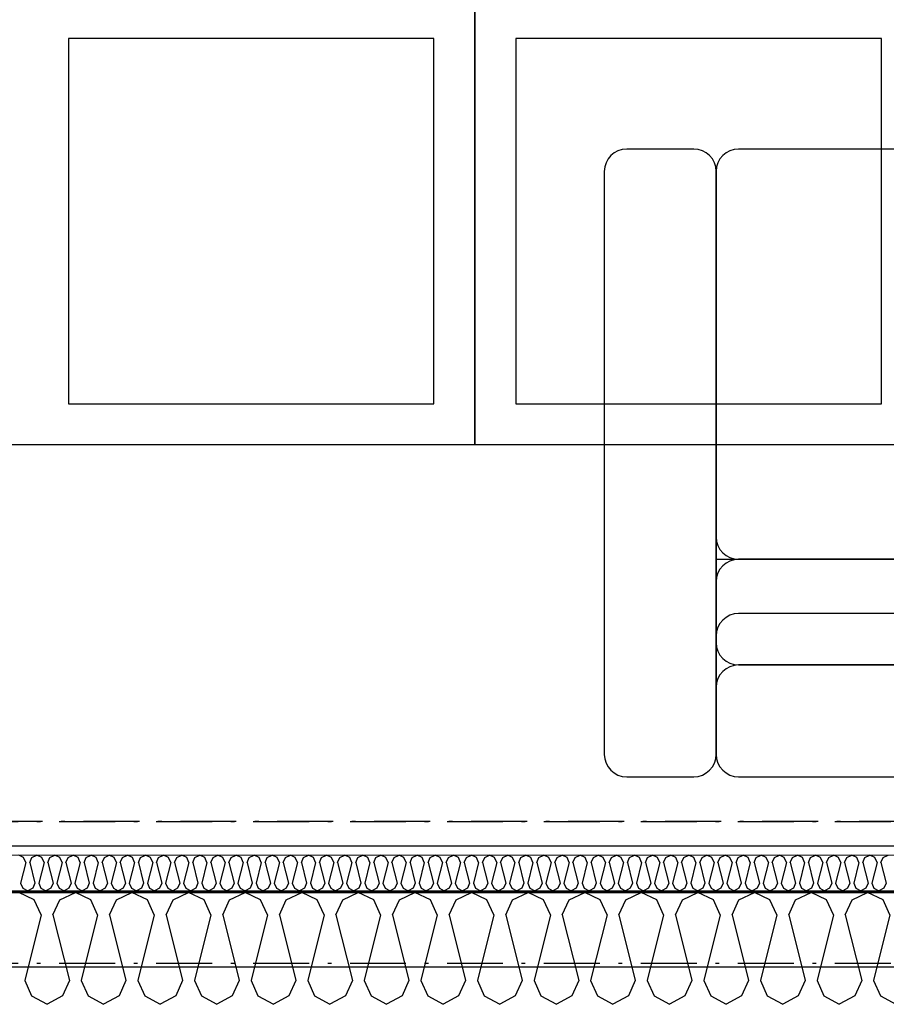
# Model space of a CAD drawing. Header units: millimetres. Extents: x -117798 to 93698, y -182207 to 252400.
# Tile 244 of 256: x -64951 to -63789, y -12167 to -10847. Entities that reach past the tile are written whole.
import ezdxf
from ezdxf.enums import TextEntityAlignment as Align

# ---------------------------------------------------------------- set-up
doc = ezdxf.new("R2010")
doc.units = ezdxf.units.MM
doc.header["$LTSCALE"] = 0.5
doc.header["$MEASUREMENT"] = 0
for name, pattern in [('Akselinje', [1500, 1000, -200, 100, -200]), ('Over snittplan', [260, 150, -50, 10, -50]), ('PLINE', [0])]:
    doc.linetypes.add(name, pattern=pattern)
for name, color, linetype in [('223- Bjelker', 7, 'Continuous'), ('232- Ikke-bærende yttervegger', 7, 'Continuous'), ('232- Ikke-bærende yttervegger (Skravur)', 7, 'Continuous'), ('232- Ikke-bærende yttervegger (Skravur)(Nye konstruksjoner)', 7, 'Continuous'), ('232- Ikke-bærende yttervegger(Nye konstruksjoner)', 7, 'Continuous'), ('251- Frittbærende dekker', 7, 'Continuous'), ('256- Faste himlinger og overflatebehandling(Nye konstruksjoner)', 7, 'Continuous'), ('2762 Løse sittebenker_ stoler_ bord(Nye konstruksjoner)', 7, 'Continuous'), ('82-- Modullinjer', 7, 'Continuous'), ('862- M___Nettoareal(Nye konstruksjoner)', 7, 'Continuous'), ('862- M___Nettoareal(Polylinje)(Nye konstruksjoner)', 7, 'Continuous'), ('862- M___Nettoareal(Tekst)(Nye konstruksjoner)', 7, 'Continuous')]:
    doc.layers.add(name, color=color, linetype=linetype)
doc.layers.add('236- Innvendig kledning og overflate(Nye konstruksjoner)', color=7, linetype='Continuous', lineweight=0)
doc.styles.add('GENERATED_STYLE_1', font='arial.ttf')
doc.styles.add('GENERATED_STYLE_4', font='arial.ttf')

# ---------------------------------------------------------------- blocks, each defined once
blk = doc.blocks.new('Personal_A-203_8', base_point=(-63784.6, -7535.4))
at = {"layer": '862- M___Nettoareal(Polylinje)(Nye konstruksjoner)', "linetype": 'PLINE', "flags": 128}
blk.add_lwpolyline([(-67635.7, -5151.9), (-67635.7, -8254.4), (-66998.2, -8254.4), (-66998.2, -8579.4), (-67635.7, -8579.4), (-67635.7, -11724.4), (-66998.2, -11724.4), (-66998.2, -11954.4), (-61678.2, -11954.4), (-61678.2, -11916.9), (-61540.7, -11916.9), (-61540.7, -8516.9), (-61678.2, -8516.9), (-61678.2, -8316.9), (-61540.7, -8316.9), (-61540.7, -4916.9), (-61678.2, -4916.9), (-61678.2, -4716.9), (-61540.7, -4716.9), (-61540.7, -3686.9), (-66305.1, -3686.9), (-67007.4, -5151.9)], close=True, dxfattribs=at)
at = {"layer": '862- M___Nettoareal(Tekst)(Nye konstruksjoner)', "style": 'GENERATED_STYLE_1'}
for tag, height, p in [('DUMMY_862', 150, (-63902.5, -7129.5)), ('ROOM_NAME', 150, (-63902.5, -7975.7)), ('DUMMY_861', 100, (-64059.6, -7575.4)), ('ROOM_NUMBER', 100, (-64059.6, -7964.2)), ('DUMMY_863', 100, (-63666.7, -7941.4))]:
    blk.add_attdef(tag, text='', height=height, rotation=90, dxfattribs=at).set_placement(p, align=Align.TOP_LEFT)
blk = doc.blocks.new('*X136')
at = {"layer": '232- Ikke-bærende yttervegger (Skravur)', "linetype": 'PLINE'}
for p, q in [((-64931.7, -12026.7), (-64952.4, -12016.9)), ((-64897.2, -12026.7), (-64876.5, -12016.9)), ((-64855.8, -12026.7), (-64876.5, -12016.9)), ((-64821.4, -12026.7), (-64800.6, -12016.9)), ((-64779.9, -12026.7), (-64800.6, -12016.9)), ((-64745.5, -12026.7), (-64724.8, -12016.9)), ((-64704, -12026.7), (-64724.8, -12016.9)), ((-64669.6, -12026.7), (-64648.9, -12016.9)), ((-64628.2, -12026.7), (-64648.9, -12016.9)), ((-64593.7, -12026.7), (-64573, -12016.9)), ((-64552.3, -12026.7), (-64573, -12016.9)), ((-64517.9, -12026.7), (-64497.1, -12016.9)), ((-64476.4, -12026.7), (-64497.1, -12016.9)), ((-64442, -12026.7), (-64421.3, -12016.9)), ((-64400.5, -12026.7), (-64421.3, -12016.9)), ((-64366.1, -12026.7), (-64345.4, -12016.9)), ((-64324.7, -12026.7), (-64345.4, -12016.9)), ((-64290.2, -12026.7), (-64269.5, -12016.9)), ((-64248.8, -12026.7), (-64269.5, -12016.9)), ((-64214.3, -12026.7), (-64193.6, -12016.9)), ((-64172.9, -12026.7), (-64193.6, -12016.9)), ((-64138.5, -12026.7), (-64117.7, -12016.9)), ((-64097, -12026.7), (-64117.7, -12016.9)), ((-64062.6, -12026.7), (-64041.9, -12016.9)), ((-64021.1, -12026.7), (-64041.9, -12016.9)), ((-63986.7, -12026.7), (-63966, -12016.9)), ((-63945.3, -12026.7), (-63966, -12016.9)), ((-63910.8, -12026.7), (-63890.1, -12016.9)), ((-63869.4, -12026.7), (-63890.1, -12016.9)), ((-63834.9, -12026.7), (-63814.2, -12016.9)), ((-63793.5, -12026.7), (-63814.2, -12016.9)), ((-64922.4, -12047.1), (-64931.7, -12026.7)), ((-64906.5, -12047.1), (-64897.2, -12026.7)), ((-64846.6, -12047.1), (-64855.8, -12026.7)), ((-64830.6, -12047.1), (-64821.4, -12026.7)), ((-64770.7, -12047.1), (-64779.9, -12026.7)), ((-64754.7, -12047.1), (-64745.5, -12026.7)), ((-64694.8, -12047.1), (-64704, -12026.7)), ((-64678.9, -12047.1), (-64669.6, -12026.7)), ((-64618.9, -12047.1), (-64628.2, -12026.7)), ((-64603, -12047.1), (-64593.7, -12026.7)), ((-64543, -12047.1), (-64552.3, -12026.7)), ((-64527.1, -12047.1), (-64517.9, -12026.7)), ((-64467.2, -12047.1), (-64476.4, -12026.7)), ((-64451.2, -12047.1), (-64442, -12026.7)), ((-64391.3, -12047.1), (-64400.5, -12026.7)), ((-64375.3, -12047.1), (-64366.1, -12026.7)), ((-64315.4, -12047.1), (-64324.7, -12026.7)), ((-64299.5, -12047.1), (-64290.2, -12026.7)), ((-64239.5, -12047.1), (-64248.8, -12026.7)), ((-64223.6, -12047.1), (-64214.3, -12026.7)), ((-64163.6, -12047.1), (-64172.9, -12026.7)), ((-64147.7, -12047.1), (-64138.5, -12026.7)), ((-64087.8, -12047.1), (-64097, -12026.7)), ((-64071.8, -12047.1), (-64062.6, -12026.7)), ((-64011.9, -12047.1), (-64021.1, -12026.7)), ((-63995.9, -12047.1), (-63986.7, -12026.7)), ((-63936, -12047.1), (-63945.3, -12026.7)), ((-63920.1, -12047.1), (-63910.8, -12026.7)), ((-63860.1, -12047.1), (-63869.4, -12026.7)), ((-63844.2, -12047.1), (-63834.9, -12026.7)), ((-63784.3, -12047.1), (-63793.5, -12026.7)), ((-64922.4, -12047.1), (-64944.4, -12135)), ((-64906.5, -12047.1), (-64884.5, -12135)), ((-64846.6, -12047.1), (-64868.6, -12135)), ((-64830.6, -12047.1), (-64808.6, -12135)), ((-64770.7, -12047.1), (-64792.7, -12135)), ((-64754.7, -12047.1), (-64732.7, -12135)), ((-64694.8, -12047.1), (-64716.8, -12135)), ((-64678.9, -12047.1), (-64656.9, -12135)), ((-64618.9, -12047.1), (-64640.9, -12135)), ((-64603, -12047.1), (-64581, -12135)), ((-64543, -12047.1), (-64565, -12135)), ((-64527.1, -12047.1), (-64505.1, -12135)), ((-64467.2, -12047.1), (-64489.2, -12135)), ((-64451.2, -12047.1), (-64429.2, -12135)), ((-64391.3, -12047.1), (-64413.3, -12135)), ((-64375.3, -12047.1), (-64353.3, -12135)), ((-64315.4, -12047.1), (-64337.4, -12135)), ((-64299.5, -12047.1), (-64277.5, -12135)), ((-64239.5, -12047.1), (-64261.5, -12135)), ((-64223.6, -12047.1), (-64201.6, -12135)), ((-64163.6, -12047.1), (-64185.6, -12135)), ((-64147.7, -12047.1), (-64125.7, -12135)), ((-64087.8, -12047.1), (-64109.8, -12135)), ((-64071.8, -12047.1), (-64049.8, -12135)), ((-64011.9, -12047.1), (-64033.9, -12135)), ((-63995.9, -12047.1), (-63973.9, -12135)), ((-63936, -12047.1), (-63958, -12135)), ((-63920.1, -12047.1), (-63898.1, -12135)), ((-63860.1, -12047.1), (-63882.1, -12135)), ((-63844.2, -12047.1), (-63822.2, -12135)), ((-63784.3, -12047.1), (-63806.2, -12135)), ((-64944.4, -12135), (-64935.2, -12155.4)), ((-64884.5, -12135), (-64893.7, -12155.4)), ((-64868.6, -12135), (-64859.3, -12155.4)), ((-64808.6, -12135), (-64817.9, -12155.4)), ((-64792.7, -12135), (-64783.4, -12155.4)), ((-64732.7, -12135), (-64742, -12155.4)), ((-64716.8, -12135), (-64707.5, -12155.4)), ((-64656.9, -12135), (-64666.1, -12155.4)), ((-64640.9, -12135), (-64631.7, -12155.4)), ((-64581, -12135), (-64590.2, -12155.4)), ((-64565, -12135), (-64555.8, -12155.4)), ((-64505.1, -12135), (-64514.3, -12155.4)), ((-64489.2, -12135), (-64479.9, -12155.4)), ((-64429.2, -12135), (-64438.5, -12155.4)), ((-64413.3, -12135), (-64404, -12155.4)), ((-64353.3, -12135), (-64362.6, -12155.4)), ((-64337.4, -12135), (-64328.2, -12155.4)), ((-64277.5, -12135), (-64286.7, -12155.4)), ((-64261.5, -12135), (-64252.3, -12155.4)), ((-64201.6, -12135), (-64210.8, -12155.4)), ((-64185.6, -12135), (-64176.4, -12155.4)), ((-64125.7, -12135), (-64135, -12155.4)), ((-64109.8, -12135), (-64100.5, -12155.4)), ((-64049.8, -12135), (-64059.1, -12155.4)), ((-64033.9, -12135), (-64024.6, -12155.4)), ((-63973.9, -12135), (-63983.2, -12155.4)), ((-63958, -12135), (-63948.8, -12155.4)), ((-63898.1, -12135), (-63907.3, -12155.4)), ((-63882.1, -12135), (-63872.9, -12155.4)), ((-63822.2, -12135), (-63831.4, -12155.4)), ((-63806.2, -12135), (-63797, -12155.4)), ((-64935.2, -12155.4), (-64914.5, -12166.9)), ((-64893.7, -12155.4), (-64914.5, -12166.9)), ((-64859.3, -12155.4), (-64838.6, -12166.9)), ((-64817.9, -12155.4), (-64838.6, -12166.9)), ((-64783.4, -12155.4), (-64762.7, -12166.9)), ((-64742, -12155.4), (-64762.7, -12166.9)), ((-64707.5, -12155.4), (-64686.8, -12166.9)), ((-64666.1, -12155.4), (-64686.8, -12166.9)), ((-64631.7, -12155.4), (-64610.9, -12166.9)), ((-64590.2, -12155.4), (-64610.9, -12166.9)), ((-64555.8, -12155.4), (-64535.1, -12166.9)), ((-64514.3, -12155.4), (-64535.1, -12166.9)), ((-64479.9, -12155.4), (-64459.2, -12166.9)), ((-64438.5, -12155.4), (-64459.2, -12166.9)), ((-64404, -12155.4), (-64383.3, -12166.9)), ((-64362.6, -12155.4), (-64383.3, -12166.9)), ((-64328.2, -12155.4), (-64307.4, -12166.9)), ((-64286.7, -12155.4), (-64307.4, -12166.9)), ((-64252.3, -12155.4), (-64231.6, -12166.9)), ((-64210.8, -12155.4), (-64231.6, -12166.9)), ((-64176.4, -12155.4), (-64155.7, -12166.9)), ((-64135, -12155.4), (-64155.7, -12166.9)), ((-64100.5, -12155.4), (-64079.8, -12166.9)), ((-64059.1, -12155.4), (-64079.8, -12166.9)), ((-64024.6, -12155.4), (-64003.9, -12166.9)), ((-63983.2, -12155.4), (-64003.9, -12166.9)), ((-63948.8, -12155.4), (-63928, -12166.9)), ((-63907.3, -12155.4), (-63928, -12166.9)), ((-63872.9, -12155.4), (-63852.2, -12166.9)), ((-63831.4, -12155.4), (-63852.2, -12166.9)), ((-63797, -12155.4), (-63776.3, -12166.9))]:
    blk.add_line(p, q, dxfattribs=at)
blk = doc.blocks.new('*X358')
at = {"layer": '232- Ikke-bærende yttervegger (Skravur)(Nye konstruksjoner)', "linetype": 'PLINE'}
for p, q in [((-64945.8, -11970.1), (-64952.4, -11966.9)), ((-64942.8, -11976.6), (-64945.8, -11970.1)), ((-64937.7, -11976.6), (-64934.8, -11970.1)), ((-64934.8, -11970.1), (-64928.1, -11966.9)), ((-64921.5, -11970.1), (-64928.1, -11966.9)), ((-64918.5, -11976.6), (-64921.5, -11970.1)), ((-64913.4, -11976.6), (-64910.5, -11970.1)), ((-64910.5, -11970.1), (-64903.8, -11966.9)), ((-64897.2, -11970.1), (-64903.8, -11966.9)), ((-64894.3, -11976.6), (-64897.2, -11970.1)), ((-64889.1, -11976.6), (-64886.2, -11970.1)), ((-64886.2, -11970.1), (-64879.6, -11966.9)), ((-64872.9, -11970.1), (-64879.6, -11966.9)), ((-64870, -11976.6), (-64872.9, -11970.1)), ((-64864.9, -11976.6), (-64861.9, -11970.1)), ((-64861.9, -11970.1), (-64855.3, -11966.9)), ((-64848.6, -11970.1), (-64855.3, -11966.9)), ((-64845.7, -11976.6), (-64848.6, -11970.1)), ((-64840.6, -11976.6), (-64837.6, -11970.1)), ((-64837.6, -11970.1), (-64831, -11966.9)), ((-64824.4, -11970.1), (-64831, -11966.9)), ((-64821.4, -11976.6), (-64824.4, -11970.1)), ((-64816.3, -11976.6), (-64813.3, -11970.1)), ((-64813.3, -11970.1), (-64806.7, -11966.9)), ((-64800.1, -11970.1), (-64806.7, -11966.9)), ((-64797.1, -11976.6), (-64800.1, -11970.1)), ((-64792, -11976.6), (-64789.1, -11970.1)), ((-64789.1, -11970.1), (-64782.4, -11966.9)), ((-64775.8, -11970.1), (-64782.4, -11966.9)), ((-64772.8, -11976.6), (-64775.8, -11970.1)), ((-64767.7, -11976.6), (-64764.8, -11970.1)), ((-64764.8, -11970.1), (-64758.2, -11966.9)), ((-64751.5, -11970.1), (-64758.2, -11966.9)), ((-64748.6, -11976.6), (-64751.5, -11970.1)), ((-64743.5, -11976.6), (-64740.5, -11970.1)), ((-64740.5, -11970.1), (-64733.9, -11966.9)), ((-64727.2, -11970.1), (-64733.9, -11966.9)), ((-64724.3, -11976.6), (-64727.2, -11970.1)), ((-64719.2, -11976.6), (-64716.2, -11970.1)), ((-64716.2, -11970.1), (-64709.6, -11966.9)), ((-64703, -11970.1), (-64709.6, -11966.9)), ((-64700, -11976.6), (-64703, -11970.1)), ((-64694.9, -11976.6), (-64691.9, -11970.1)), ((-64691.9, -11970.1), (-64685.3, -11966.9)), ((-64678.7, -11970.1), (-64685.3, -11966.9)), ((-64675.7, -11976.6), (-64678.7, -11970.1)), ((-64670.6, -11976.6), (-64667.7, -11970.1)), ((-64667.7, -11970.1), (-64661, -11966.9)), ((-64654.4, -11970.1), (-64661, -11966.9)), ((-64651.4, -11976.6), (-64654.4, -11970.1)), ((-64646.3, -11976.6), (-64643.4, -11970.1)), ((-64643.4, -11970.1), (-64636.7, -11966.9)), ((-64630.1, -11970.1), (-64636.7, -11966.9)), ((-64627.2, -11976.6), (-64630.1, -11970.1)), ((-64622.1, -11976.6), (-64619.1, -11970.1)), ((-64619.1, -11970.1), (-64612.5, -11966.9)), ((-64605.8, -11970.1), (-64612.5, -11966.9)), ((-64602.9, -11976.6), (-64605.8, -11970.1)), ((-64597.8, -11976.6), (-64594.8, -11970.1)), ((-64594.8, -11970.1), (-64588.2, -11966.9)), ((-64581.6, -11970.1), (-64588.2, -11966.9)), ((-64578.6, -11976.6), (-64581.6, -11970.1)), ((-64573.5, -11976.6), (-64570.5, -11970.1)), ((-64570.5, -11970.1), (-64563.9, -11966.9)), ((-64557.3, -11970.1), (-64563.9, -11966.9)), ((-64554.3, -11976.6), (-64557.3, -11970.1)), ((-64549.2, -11976.6), (-64546.3, -11970.1)), ((-64546.3, -11970.1), (-64539.6, -11966.9)), ((-64533, -11970.1), (-64539.6, -11966.9)), ((-64530, -11976.6), (-64533, -11970.1)), ((-64524.9, -11976.6), (-64522, -11970.1)), ((-64522, -11970.1), (-64515.3, -11966.9)), ((-64508.7, -11970.1), (-64515.3, -11966.9)), ((-64505.8, -11976.6), (-64508.7, -11970.1)), ((-64500.6, -11976.6), (-64497.7, -11970.1)), ((-64497.7, -11970.1), (-64491.1, -11966.9)), ((-64484.4, -11970.1), (-64491.1, -11966.9)), ((-64481.5, -11976.6), (-64484.4, -11970.1)), ((-64476.4, -11976.6), (-64473.4, -11970.1)), ((-64473.4, -11970.1), (-64466.8, -11966.9)), ((-64460.1, -11970.1), (-64466.8, -11966.9)), ((-64457.2, -11976.6), (-64460.1, -11970.1)), ((-64452.1, -11976.6), (-64449.1, -11970.1)), ((-64449.1, -11970.1), (-64442.5, -11966.9)), ((-64435.9, -11970.1), (-64442.5, -11966.9)), ((-64432.9, -11976.6), (-64435.9, -11970.1)), ((-64427.8, -11976.6), (-64424.8, -11970.1)), ((-64424.8, -11970.1), (-64418.2, -11966.9)), ((-64411.6, -11970.1), (-64418.2, -11966.9)), ((-64408.6, -11976.6), (-64411.6, -11970.1)), ((-64403.5, -11976.6), (-64400.6, -11970.1)), ((-64400.6, -11970.1), (-64393.9, -11966.9)), ((-64387.3, -11970.1), (-64393.9, -11966.9)), ((-64384.3, -11976.6), (-64387.3, -11970.1)), ((-64379.2, -11976.6), (-64376.3, -11970.1)), ((-64376.3, -11970.1), (-64369.7, -11966.9)), ((-64363, -11970.1), (-64369.7, -11966.9)), ((-64360.1, -11976.6), (-64363, -11970.1)), ((-64355, -11976.6), (-64352, -11970.1)), ((-64352, -11970.1), (-64345.4, -11966.9)), ((-64338.7, -11970.1), (-64345.4, -11966.9)), ((-64335.8, -11976.6), (-64338.7, -11970.1)), ((-64330.7, -11976.6), (-64327.7, -11970.1)), ((-64327.7, -11970.1), (-64321.1, -11966.9)), ((-64314.5, -11970.1), (-64321.1, -11966.9)), ((-64311.5, -11976.6), (-64314.5, -11970.1)), ((-64306.4, -11976.6), (-64303.4, -11970.1)), ((-64303.4, -11970.1), (-64296.8, -11966.9)), ((-64290.2, -11970.1), (-64296.8, -11966.9)), ((-64287.2, -11976.6), (-64290.2, -11970.1)), ((-64282.1, -11976.6), (-64279.2, -11970.1)), ((-64279.2, -11970.1), (-64272.5, -11966.9)), ((-64265.9, -11970.1), (-64272.5, -11966.9)), ((-64262.9, -11976.6), (-64265.9, -11970.1)), ((-64257.8, -11976.6), (-64254.9, -11970.1)), ((-64254.9, -11970.1), (-64248.2, -11966.9)), ((-64241.6, -11970.1), (-64248.2, -11966.9)), ((-64238.7, -11976.6), (-64241.6, -11970.1)), ((-64233.6, -11976.6), (-64230.6, -11970.1)), ((-64230.6, -11970.1), (-64224, -11966.9)), ((-64217.3, -11970.1), (-64224, -11966.9)), ((-64214.4, -11976.6), (-64217.3, -11970.1)), ((-64209.3, -11976.6), (-64206.3, -11970.1)), ((-64206.3, -11970.1), (-64199.7, -11966.9)), ((-64193.1, -11970.1), (-64199.7, -11966.9)), ((-64190.1, -11976.6), (-64193.1, -11970.1)), ((-64185, -11976.6), (-64182, -11970.1)), ((-64182, -11970.1), (-64175.4, -11966.9)), ((-64168.8, -11970.1), (-64175.4, -11966.9)), ((-64165.8, -11976.6), (-64168.8, -11970.1)), ((-64160.7, -11976.6), (-64157.8, -11970.1)), ((-64157.8, -11970.1), (-64151.1, -11966.9)), ((-64144.5, -11970.1), (-64151.1, -11966.9)), ((-64141.5, -11976.6), (-64144.5, -11970.1)), ((-64136.4, -11976.6), (-64133.5, -11970.1)), ((-64133.5, -11970.1), (-64126.8, -11966.9)), ((-64120.2, -11970.1), (-64126.8, -11966.9)), ((-64117.3, -11976.6), (-64120.2, -11970.1)), ((-64112.1, -11976.6), (-64109.2, -11970.1)), ((-64109.2, -11970.1), (-64102.6, -11966.9)), ((-64095.9, -11970.1), (-64102.6, -11966.9)), ((-64093, -11976.6), (-64095.9, -11970.1)), ((-64087.9, -11976.6), (-64084.9, -11970.1)), ((-64084.9, -11970.1), (-64078.3, -11966.9)), ((-64071.6, -11970.1), (-64078.3, -11966.9)), ((-64068.7, -11976.6), (-64071.6, -11970.1)), ((-64063.6, -11976.6), (-64060.6, -11970.1)), ((-64060.6, -11970.1), (-64054, -11966.9)), ((-64047.4, -11970.1), (-64054, -11966.9)), ((-64044.4, -11976.6), (-64047.4, -11970.1)), ((-64039.3, -11976.6), (-64036.3, -11970.1)), ((-64036.3, -11970.1), (-64029.7, -11966.9)), ((-64023.1, -11970.1), (-64029.7, -11966.9)), ((-64020.1, -11976.6), (-64023.1, -11970.1)), ((-64015, -11976.6), (-64012.1, -11970.1)), ((-64012.1, -11970.1), (-64005.4, -11966.9)), ((-63998.8, -11970.1), (-64005.4, -11966.9)), ((-63995.8, -11976.6), (-63998.8, -11970.1)), ((-63990.7, -11976.6), (-63987.8, -11970.1)), ((-63987.8, -11970.1), (-63981.2, -11966.9)), ((-63974.5, -11970.1), (-63981.2, -11966.9)), ((-63971.6, -11976.6), (-63974.5, -11970.1)), ((-63966.5, -11976.6), (-63963.5, -11970.1)), ((-63963.5, -11970.1), (-63956.9, -11966.9)), ((-63950.2, -11970.1), (-63956.9, -11966.9)), ((-63947.3, -11976.6), (-63950.2, -11970.1)), ((-63942.2, -11976.6), (-63939.2, -11970.1)), ((-63939.2, -11970.1), (-63932.6, -11966.9)), ((-63926, -11970.1), (-63932.6, -11966.9)), ((-63923, -11976.6), (-63926, -11970.1)), ((-63917.9, -11976.6), (-63914.9, -11970.1)), ((-63914.9, -11970.1), (-63908.3, -11966.9)), ((-63901.7, -11970.1), (-63908.3, -11966.9)), ((-63898.7, -11976.6), (-63901.7, -11970.1)), ((-63893.6, -11976.6), (-63890.7, -11970.1)), ((-63890.7, -11970.1), (-63884, -11966.9)), ((-63877.4, -11970.1), (-63884, -11966.9)), ((-63874.4, -11976.6), (-63877.4, -11970.1)), ((-63869.3, -11976.6), (-63866.4, -11970.1)), ((-63866.4, -11970.1), (-63859.7, -11966.9)), ((-63853.1, -11970.1), (-63859.7, -11966.9)), ((-63850.2, -11976.6), (-63853.1, -11970.1)), ((-63845.1, -11976.6), (-63842.1, -11970.1)), ((-63842.1, -11970.1), (-63835.5, -11966.9)), ((-63828.8, -11970.1), (-63835.5, -11966.9)), ((-63825.9, -11976.6), (-63828.8, -11970.1)), ((-63820.8, -11976.6), (-63817.8, -11970.1)), ((-63817.8, -11970.1), (-63811.2, -11966.9)), ((-63804.6, -11970.1), (-63811.2, -11966.9)), ((-63801.6, -11976.6), (-63804.6, -11970.1)), ((-63796.5, -11976.6), (-63793.5, -11970.1)), ((-63793.5, -11970.1), (-63786.9, -11966.9)), ((-64942.8, -11976.6), (-64949.9, -12004.7)), ((-64937.7, -11976.6), (-64930.7, -12004.7)), ((-64918.5, -11976.6), (-64925.6, -12004.7)), ((-64913.4, -11976.6), (-64906.4, -12004.7)), ((-64894.3, -11976.6), (-64901.3, -12004.7)), ((-64889.1, -11976.6), (-64882.1, -12004.7)), ((-64870, -11976.6), (-64877, -12004.7)), ((-64864.9, -11976.6), (-64857.8, -12004.7)), ((-64845.7, -11976.6), (-64852.7, -12004.7)), ((-64840.6, -11976.6), (-64833.5, -12004.7)), ((-64821.4, -11976.6), (-64828.4, -12004.7)), ((-64816.3, -11976.6), (-64809.3, -12004.7)), ((-64797.1, -11976.6), (-64804.2, -12004.7)), ((-64792, -11976.6), (-64785, -12004.7)), ((-64772.8, -11976.6), (-64779.9, -12004.7)), ((-64767.7, -11976.6), (-64760.7, -12004.7)), ((-64748.6, -11976.6), (-64755.6, -12004.7)), ((-64743.5, -11976.6), (-64736.4, -12004.7)), ((-64724.3, -11976.6), (-64731.3, -12004.7)), ((-64719.2, -11976.6), (-64712.1, -12004.7)), ((-64700, -11976.6), (-64707, -12004.7)), ((-64694.9, -11976.6), (-64687.9, -12004.7)), ((-64675.7, -11976.6), (-64682.8, -12004.7)), ((-64670.6, -11976.6), (-64663.6, -12004.7)), ((-64651.4, -11976.6), (-64658.5, -12004.7)), ((-64646.3, -11976.6), (-64639.3, -12004.7)), ((-64627.2, -11976.6), (-64634.2, -12004.7)), ((-64622.1, -11976.6), (-64615, -12004.7)), ((-64602.9, -11976.6), (-64609.9, -12004.7)), ((-64597.8, -11976.6), (-64590.7, -12004.7)), ((-64578.6, -11976.6), (-64585.6, -12004.7)), ((-64573.5, -11976.6), (-64566.5, -12004.7)), ((-64554.3, -11976.6), (-64561.4, -12004.7)), ((-64549.2, -11976.6), (-64542.2, -12004.7)), ((-64530, -11976.6), (-64537.1, -12004.7)), ((-64524.9, -11976.6), (-64517.9, -12004.7)), ((-64505.8, -11976.6), (-64512.8, -12004.7)), ((-64500.6, -11976.6), (-64493.6, -12004.7)), ((-64481.5, -11976.6), (-64488.5, -12004.7)), ((-64476.4, -11976.6), (-64469.3, -12004.7)), ((-64457.2, -11976.6), (-64464.2, -12004.7)), ((-64452.1, -11976.6), (-64445, -12004.7)), ((-64432.9, -11976.6), (-64439.9, -12004.7)), ((-64427.8, -11976.6), (-64420.8, -12004.7)), ((-64408.6, -11976.6), (-64415.7, -12004.7)), ((-64403.5, -11976.6), (-64396.5, -12004.7)), ((-64384.3, -11976.6), (-64391.4, -12004.7)), ((-64379.2, -11976.6), (-64372.2, -12004.7)), ((-64360.1, -11976.6), (-64367.1, -12004.7)), ((-64355, -11976.6), (-64347.9, -12004.7)), ((-64335.8, -11976.6), (-64342.8, -12004.7)), ((-64330.7, -11976.6), (-64323.6, -12004.7)), ((-64311.5, -11976.6), (-64318.5, -12004.7)), ((-64306.4, -11976.6), (-64299.4, -12004.7)), ((-64287.2, -11976.6), (-64294.3, -12004.7)), ((-64282.1, -11976.6), (-64275.1, -12004.7)), ((-64262.9, -11976.6), (-64270, -12004.7)), ((-64257.8, -11976.6), (-64250.8, -12004.7)), ((-64238.7, -11976.6), (-64245.7, -12004.7)), ((-64233.6, -11976.6), (-64226.5, -12004.7)), ((-64214.4, -11976.6), (-64221.4, -12004.7)), ((-64209.3, -11976.6), (-64202.2, -12004.7)), ((-64190.1, -11976.6), (-64197.1, -12004.7)), ((-64185, -11976.6), (-64178, -12004.7)), ((-64165.8, -11976.6), (-64172.9, -12004.7)), ((-64160.7, -11976.6), (-64153.7, -12004.7)), ((-64141.5, -11976.6), (-64148.6, -12004.7)), ((-64136.4, -11976.6), (-64129.4, -12004.7)), ((-64117.3, -11976.6), (-64124.3, -12004.7)), ((-64112.1, -11976.6), (-64105.1, -12004.7)), ((-64093, -11976.6), (-64100, -12004.7)), ((-64087.9, -11976.6), (-64080.8, -12004.7)), ((-64068.7, -11976.6), (-64075.7, -12004.7)), ((-64063.6, -11976.6), (-64056.5, -12004.7)), ((-64044.4, -11976.6), (-64051.4, -12004.7)), ((-64039.3, -11976.6), (-64032.3, -12004.7)), ((-64020.1, -11976.6), (-64027.2, -12004.7)), ((-64015, -11976.6), (-64008, -12004.7)), ((-63995.8, -11976.6), (-64002.9, -12004.7)), ((-63990.7, -11976.6), (-63983.7, -12004.7)), ((-63971.6, -11976.6), (-63978.6, -12004.7)), ((-63966.5, -11976.6), (-63959.4, -12004.7)), ((-63947.3, -11976.6), (-63954.3, -12004.7)), ((-63942.2, -11976.6), (-63935.1, -12004.7)), ((-63923, -11976.6), (-63930, -12004.7)), ((-63917.9, -11976.6), (-63910.9, -12004.7)), ((-63898.7, -11976.6), (-63905.8, -12004.7)), ((-63893.6, -11976.6), (-63886.6, -12004.7)), ((-63874.4, -11976.6), (-63881.5, -12004.7)), ((-63869.3, -11976.6), (-63862.3, -12004.7)), ((-63850.2, -11976.6), (-63857.2, -12004.7)), ((-63845.1, -11976.6), (-63838, -12004.7)), ((-63825.9, -11976.6), (-63832.9, -12004.7)), ((-63820.8, -11976.6), (-63813.7, -12004.7)), ((-63801.6, -11976.6), (-63808.6, -12004.7)), ((-63796.5, -11976.6), (-63789.5, -12004.7)), ((-64949.9, -12004.7), (-64946.9, -12011.2)), ((-64946.9, -12011.2), (-64940.3, -12014.9)), ((-64933.6, -12011.2), (-64940.3, -12014.9)), ((-64930.7, -12004.7), (-64933.6, -12011.2)), ((-64925.6, -12004.7), (-64922.6, -12011.2)), ((-64922.6, -12011.2), (-64916, -12014.9)), ((-64909.4, -12011.2), (-64916, -12014.9)), ((-64906.4, -12004.7), (-64909.4, -12011.2)), ((-64901.3, -12004.7), (-64898.3, -12011.2)), ((-64898.3, -12011.2), (-64891.7, -12014.9)), ((-64885.1, -12011.2), (-64891.7, -12014.9)), ((-64882.1, -12004.7), (-64885.1, -12011.2)), ((-64877, -12004.7), (-64874.1, -12011.2)), ((-64874.1, -12011.2), (-64867.4, -12014.9)), ((-64860.8, -12011.2), (-64867.4, -12014.9)), ((-64857.8, -12004.7), (-64860.8, -12011.2)), ((-64852.7, -12004.7), (-64849.8, -12011.2)), ((-64849.8, -12011.2), (-64843.1, -12014.9)), ((-64836.5, -12011.2), (-64843.1, -12014.9)), ((-64833.5, -12004.7), (-64836.5, -12011.2)), ((-64828.4, -12004.7), (-64825.5, -12011.2)), ((-64825.5, -12011.2), (-64818.9, -12014.9)), ((-64812.2, -12011.2), (-64818.9, -12014.9)), ((-64809.3, -12004.7), (-64812.2, -12011.2)), ((-64804.2, -12004.7), (-64801.2, -12011.2)), ((-64801.2, -12011.2), (-64794.6, -12014.9)), ((-64787.9, -12011.2), (-64794.6, -12014.9)), ((-64785, -12004.7), (-64787.9, -12011.2)), ((-64779.9, -12004.7), (-64776.9, -12011.2)), ((-64776.9, -12011.2), (-64770.3, -12014.9)), ((-64763.7, -12011.2), (-64770.3, -12014.9)), ((-64760.7, -12004.7), (-64763.7, -12011.2)), ((-64755.6, -12004.7), (-64752.6, -12011.2)), ((-64752.6, -12011.2), (-64746, -12014.9)), ((-64739.4, -12011.2), (-64746, -12014.9)), ((-64736.4, -12004.7), (-64739.4, -12011.2)), ((-64731.3, -12004.7), (-64728.4, -12011.2)), ((-64728.4, -12011.2), (-64721.7, -12014.9)), ((-64715.1, -12011.2), (-64721.7, -12014.9)), ((-64712.1, -12004.7), (-64715.1, -12011.2)), ((-64707, -12004.7), (-64704.1, -12011.2)), ((-64704.1, -12011.2), (-64697.5, -12014.9)), ((-64690.8, -12011.2), (-64697.5, -12014.9)), ((-64687.9, -12004.7), (-64690.8, -12011.2)), ((-64682.8, -12004.7), (-64679.8, -12011.2)), ((-64679.8, -12011.2), (-64673.2, -12014.9)), ((-64666.5, -12011.2), (-64673.2, -12014.9)), ((-64663.6, -12004.7), (-64666.5, -12011.2)), ((-64658.5, -12004.7), (-64655.5, -12011.2)), ((-64655.5, -12011.2), (-64648.9, -12014.9)), ((-64642.3, -12011.2), (-64648.9, -12014.9)), ((-64639.3, -12004.7), (-64642.3, -12011.2)), ((-64634.2, -12004.7), (-64631.2, -12011.2)), ((-64631.2, -12011.2), (-64624.6, -12014.9)), ((-64618, -12011.2), (-64624.6, -12014.9)), ((-64615, -12004.7), (-64618, -12011.2)), ((-64609.9, -12004.7), (-64607, -12011.2)), ((-64607, -12011.2), (-64600.3, -12014.9)), ((-64593.7, -12011.2), (-64600.3, -12014.9)), ((-64590.7, -12004.7), (-64593.7, -12011.2)), ((-64585.6, -12004.7), (-64582.7, -12011.2)), ((-64582.7, -12011.2), (-64576, -12014.9)), ((-64569.4, -12011.2), (-64576, -12014.9)), ((-64566.5, -12004.7), (-64569.4, -12011.2)), ((-64561.4, -12004.7), (-64558.4, -12011.2)), ((-64558.4, -12011.2), (-64551.8, -12014.9)), ((-64545.1, -12011.2), (-64551.8, -12014.9)), ((-64542.2, -12004.7), (-64545.1, -12011.2)), ((-64537.1, -12004.7), (-64534.1, -12011.2)), ((-64534.1, -12011.2), (-64527.5, -12014.9)), ((-64520.9, -12011.2), (-64527.5, -12014.9)), ((-64517.9, -12004.7), (-64520.9, -12011.2)), ((-64512.8, -12004.7), (-64509.8, -12011.2)), ((-64509.8, -12011.2), (-64503.2, -12014.9)), ((-64496.6, -12011.2), (-64503.2, -12014.9)), ((-64493.6, -12004.7), (-64496.6, -12011.2)), ((-64488.5, -12004.7), (-64485.5, -12011.2)), ((-64485.5, -12011.2), (-64478.9, -12014.9)), ((-64472.3, -12011.2), (-64478.9, -12014.9)), ((-64469.3, -12004.7), (-64472.3, -12011.2)), ((-64464.2, -12004.7), (-64461.3, -12011.2)), ((-64461.3, -12011.2), (-64454.6, -12014.9)), ((-64448, -12011.2), (-64454.6, -12014.9)), ((-64445, -12004.7), (-64448, -12011.2)), ((-64439.9, -12004.7), (-64437, -12011.2)), ((-64437, -12011.2), (-64430.4, -12014.9)), ((-64423.7, -12011.2), (-64430.4, -12014.9)), ((-64420.8, -12004.7), (-64423.7, -12011.2)), ((-64415.7, -12004.7), (-64412.7, -12011.2)), ((-64412.7, -12011.2), (-64406.1, -12014.9)), ((-64399.4, -12011.2), (-64406.1, -12014.9)), ((-64396.5, -12004.7), (-64399.4, -12011.2)), ((-64391.4, -12004.7), (-64388.4, -12011.2)), ((-64388.4, -12011.2), (-64381.8, -12014.9)), ((-64375.2, -12011.2), (-64381.8, -12014.9)), ((-64372.2, -12004.7), (-64375.2, -12011.2)), ((-64367.1, -12004.7), (-64364.1, -12011.2)), ((-64364.1, -12011.2), (-64357.5, -12014.9)), ((-64350.9, -12011.2), (-64357.5, -12014.9)), ((-64347.9, -12004.7), (-64350.9, -12011.2)), ((-64342.8, -12004.7), (-64339.9, -12011.2)), ((-64339.9, -12011.2), (-64333.2, -12014.9)), ((-64326.6, -12011.2), (-64333.2, -12014.9)), ((-64323.6, -12004.7), (-64326.6, -12011.2)), ((-64318.5, -12004.7), (-64315.6, -12011.2)), ((-64315.6, -12011.2), (-64309, -12014.9)), ((-64302.3, -12011.2), (-64309, -12014.9)), ((-64299.4, -12004.7), (-64302.3, -12011.2)), ((-64294.3, -12004.7), (-64291.3, -12011.2)), ((-64291.3, -12011.2), (-64284.7, -12014.9)), ((-64278, -12011.2), (-64284.7, -12014.9)), ((-64275.1, -12004.7), (-64278, -12011.2)), ((-64270, -12004.7), (-64267, -12011.2)), ((-64267, -12011.2), (-64260.4, -12014.9)), ((-64253.8, -12011.2), (-64260.4, -12014.9)), ((-64250.8, -12004.7), (-64253.8, -12011.2)), ((-64245.7, -12004.7), (-64242.7, -12011.2)), ((-64242.7, -12011.2), (-64236.1, -12014.9)), ((-64229.5, -12011.2), (-64236.1, -12014.9)), ((-64226.5, -12004.7), (-64229.5, -12011.2)), ((-64221.4, -12004.7), (-64218.5, -12011.2)), ((-64218.5, -12011.2), (-64211.8, -12014.9)), ((-64205.2, -12011.2), (-64211.8, -12014.9)), ((-64202.2, -12004.7), (-64205.2, -12011.2)), ((-64197.1, -12004.7), (-64194.2, -12011.2)), ((-64194.2, -12011.2), (-64187.5, -12014.9)), ((-64180.9, -12011.2), (-64187.5, -12014.9)), ((-64178, -12004.7), (-64180.9, -12011.2)), ((-64172.9, -12004.7), (-64169.9, -12011.2)), ((-64169.9, -12011.2), (-64163.3, -12014.9)), ((-64156.6, -12011.2), (-64163.3, -12014.9)), ((-64153.7, -12004.7), (-64156.6, -12011.2)), ((-64148.6, -12004.7), (-64145.6, -12011.2)), ((-64145.6, -12011.2), (-64139, -12014.9)), ((-64132.4, -12011.2), (-64139, -12014.9)), ((-64129.4, -12004.7), (-64132.4, -12011.2)), ((-64124.3, -12004.7), (-64121.3, -12011.2)), ((-64121.3, -12011.2), (-64114.7, -12014.9)), ((-64108.1, -12011.2), (-64114.7, -12014.9)), ((-64105.1, -12004.7), (-64108.1, -12011.2)), ((-64100, -12004.7), (-64097, -12011.2)), ((-64097, -12011.2), (-64090.4, -12014.9)), ((-64083.8, -12011.2), (-64090.4, -12014.9)), ((-64080.8, -12004.7), (-64083.8, -12011.2)), ((-64075.7, -12004.7), (-64072.8, -12011.2)), ((-64072.8, -12011.2), (-64066.1, -12014.9)), ((-64059.5, -12011.2), (-64066.1, -12014.9)), ((-64056.5, -12004.7), (-64059.5, -12011.2)), ((-64051.4, -12004.7), (-64048.5, -12011.2)), ((-64048.5, -12011.2), (-64041.9, -12014.9)), ((-64035.2, -12011.2), (-64041.9, -12014.9)), ((-64032.3, -12004.7), (-64035.2, -12011.2)), ((-64027.2, -12004.7), (-64024.2, -12011.2)), ((-64024.2, -12011.2), (-64017.6, -12014.9)), ((-64010.9, -12011.2), (-64017.6, -12014.9)), ((-64008, -12004.7), (-64010.9, -12011.2)), ((-64002.9, -12004.7), (-63999.9, -12011.2)), ((-63999.9, -12011.2), (-63993.3, -12014.9)), ((-63986.7, -12011.2), (-63993.3, -12014.9)), ((-63983.7, -12004.7), (-63986.7, -12011.2)), ((-63978.6, -12004.7), (-63975.6, -12011.2)), ((-63975.6, -12011.2), (-63969, -12014.9)), ((-63962.4, -12011.2), (-63969, -12014.9)), ((-63959.4, -12004.7), (-63962.4, -12011.2)), ((-63954.3, -12004.7), (-63951.4, -12011.2)), ((-63951.4, -12011.2), (-63944.7, -12014.9)), ((-63938.1, -12011.2), (-63944.7, -12014.9)), ((-63935.1, -12004.7), (-63938.1, -12011.2)), ((-63930, -12004.7), (-63927.1, -12011.2)), ((-63927.1, -12011.2), (-63920.4, -12014.9)), ((-63913.8, -12011.2), (-63920.4, -12014.9)), ((-63910.9, -12004.7), (-63913.8, -12011.2)), ((-63905.8, -12004.7), (-63902.8, -12011.2)), ((-63902.8, -12011.2), (-63896.2, -12014.9)), ((-63889.5, -12011.2), (-63896.2, -12014.9)), ((-63886.6, -12004.7), (-63889.5, -12011.2)), ((-63881.5, -12004.7), (-63878.5, -12011.2)), ((-63878.5, -12011.2), (-63871.9, -12014.9)), ((-63865.3, -12011.2), (-63871.9, -12014.9)), ((-63862.3, -12004.7), (-63865.3, -12011.2)), ((-63857.2, -12004.7), (-63854.2, -12011.2)), ((-63854.2, -12011.2), (-63847.6, -12014.9)), ((-63841, -12011.2), (-63847.6, -12014.9)), ((-63838, -12004.7), (-63841, -12011.2)), ((-63832.9, -12004.7), (-63830, -12011.2)), ((-63830, -12011.2), (-63823.3, -12014.9)), ((-63816.7, -12011.2), (-63823.3, -12014.9)), ((-63813.7, -12004.7), (-63816.7, -12011.2)), ((-63808.6, -12004.7), (-63805.7, -12011.2)), ((-63805.7, -12011.2), (-63799, -12014.9)), ((-63792.4, -12011.2), (-63799, -12014.9)), ((-63789.5, -12004.7), (-63792.4, -12011.2))]:
    blk.add_line(p, q, dxfattribs=at)
blk = doc.blocks.new('Standard grid marker[103]', base_point=(20739.5, -12016.9))
at = {"layer": '82-- Modullinjer', "linetype": 'Akselinje'}
blk.add_line((20539.5, -12016.9), (-81321.3, -12016.9), dxfattribs=at)
at = {"layer": '82-- Modullinjer', "style": 'GENERATED_STYLE_4'}
for tag, p in [('AC_MarkerText_1_0', (20862, -12056.9)), ('AC_MarkerText_1_1', (-81898.8, -12056.9))]:
    blk.add_attdef(tag, text='', height=175, rotation=90, dxfattribs=at).set_placement(p, align=Align.TOP_CENTER)
blk = doc.blocks.new('Hjørnesofa 03[218]', base_point=(-61667.3, -11861.9))
at = {"layer": '2762 Løse sittebenker_ stoler_ bord(Nye konstruksjoner)', "linetype": 'PLINE'}
for p, q in [((-64047.3, -11020.3), (-64137.3, -11020.3)), ((-63293.1, -11020.3), (-63987.3, -11020.3)), ((-62538.9, -11020.3), (-63987.3, -11020.3)), ((-64167.3, -11050.3), (-64167.3, -11831.9)), ((-64017.3, -11050.3), (-64017.3, -11540.3)), ((-64017.3, -11050.3), (-64017.3, -11540.3)), ((-64017.3, -11831.9), (-64017.3, -11050.3)), ((-64017.3, -11540.3), (-64017.3, -11600.3)), ((-64017.3, -11570.3), (-63987.3, -11570.3)), ((-63987.3, -11570.3), (-63293.1, -11570.3)), ((-63987.3, -11570.3), (-62538.9, -11570.3)), ((-63293.1, -11570.3), (-63987.3, -11570.3)), ((-64017.3, -11600.3), (-64017.3, -11673)), ((-63293.1, -11643), (-63987.3, -11643)), ((-64017.3, -11673), (-64017.3, -11681.9)), ((-64017.3, -11681.9), (-64017.3, -11741.9)), ((-62538.9, -11711.9), (-63987.3, -11711.9)), ((-63987.3, -11711.9), (-63293.1, -11711.9)), ((-64017.3, -11741.9), (-64017.3, -11831.9)), ((-64137.3, -11861.9), (-64047.3, -11861.9)), ((-63987.3, -11861.9), (-62538.9, -11861.9))]:
    blk.add_line(p, q, dxfattribs=at)
for centre, start, end in [((-64137.3, -11050.3), 90, 180), ((-64047.3, -11050.3), 0, 90), ((-63987.3, -11050.3), 90, 180), ((-63987.3, -11050.3), 90, 180), ((-63987.3, -11540.3), 180, 270), ((-63987.3, -11540.3), 180, 270), ((-63987.3, -11600.3), 90, 180), ((-63987.3, -11673), 90, 180), ((-63987.3, -11681.9), 180, 270), ((-63987.3, -11741.9), 90, 180), ((-64137.3, -11831.9), 180, 270), ((-64047.3, -11831.9), 270, 0), ((-63987.3, -11831.9), 180, 270)]:
    blk.add_arc(centre, 30, start, end, dxfattribs=at)

msp = doc.modelspace()

# ---------------------------------------------------------------- hatches: boundary and pattern name
at = {"layer": '232- Ikke-bærende yttervegger (Skravur)(Nye konstruksjoner)', "linetype": 'Continuous'}
h = msp.add_hatch(dxfattribs=at)
h.set_pattern_fill('Gips', color=256, style=0, pattern_type=2)
h.set_pattern_definition([(0, (0, 0), (0, 86.60254), [0, -50]), (0, (25, 43.3), (0, 86.60254), [0, -50])])
h.paths.add_polyline_path([(-65953.2, -11966.9), (-61678.2, -11966.9), (-61678.2, -11954.4), (-65953.2, -11954.4)])
msp.add_hatch(color=256, dxfattribs=at).paths.add_polyline_path([(-65953.2, -12014.9), (-65953.2, -12016.9), (-61678.2, -12016.9), (-61678.2, -12014.9)])

# ---------------------------------------------------------------- linework, layer by layer
at = {"layer": '223- Bjelker', "linetype": 'Over snittplan', "flags": 128}
for points in [[(-75168.2, -11921.9), (-61372.4, -11921.9)], [(-75168.2, -12111.9), (-61372.4, -12111.9)]]:
    msp.add_lwpolyline(points, dxfattribs=at)
at = {"layer": '232- Ikke-bærende yttervegger', "linetype": 'PLINE', "flags": 128}
msp.add_lwpolyline([(-61678.2, -12016.9), (-65953.2, -12016.9)], dxfattribs=at)
at = {"layer": '232- Ikke-bærende yttervegger(Nye konstruksjoner)', "linetype": 'PLINE'}
msp.add_line((-65953.2, -12014.9), (-61678.2, -12014.9), dxfattribs=at)
at = {"layer": '232- Ikke-bærende yttervegger(Nye konstruksjoner)', "linetype": 'PLINE', "flags": 128}
msp.add_lwpolyline([(-65953.2, -12016.9), (-61678.2, -12016.9)], dxfattribs=at)
at = {"layer": '236- Innvendig kledning og overflate(Nye konstruksjoner)', "linetype": 'PLINE'}
msp.add_line((-61678.2, -11966.9), (-65953.2, -11966.9), dxfattribs=at)
at = {"layer": '236- Innvendig kledning og overflate(Nye konstruksjoner)', "linetype": 'PLINE', "flags": 128}
msp.add_lwpolyline([(-61678.2, -11954.4), (-65953.2, -11954.4)], dxfattribs=at)
at = {"layer": '251- Frittbærende dekker', "linetype": 'PLINE', "flags": 128}
msp.add_lwpolyline([(-75168.2, 2483.1), (-75168.2, -12116.9), (-61378.2, -12116.9), (-61378.2, -3686.9), (-64953.2, -3686.9), (-64953.2, -1116.9), (-61378.2, -1116.9), (-61378.2, 1683.1), (-62078.2, 1683.1), (-62078.2, 2383.1), (-62878.2, 2383.1), (-62878.2, 4683.1), (-74978.2, 4683.1), (-74978.2, 2483.1)], close=True, dxfattribs=at)
at = {"layer": '256- Faste himlinger og overflatebehandling(Nye konstruksjoner)', "linetype": 'PLINE'}
for points in [[(-64340.7, -11416.9), (-66740.7, -11416.9), (-66740.7, -10216.9), (-64340.7, -10216.9)], [(-61940.7, -11416.9), (-64340.7, -11416.9), (-64340.7, -10216.9), (-61940.7, -10216.9)], [(-64395.7, -11361.9), (-64395.7, -10871.9), (-64885.7, -10871.9), (-64885.7, -11361.9)], [(-63795.7, -11361.9), (-63795.7, -10871.9), (-64285.7, -10871.9), (-64285.7, -11361.9)]]:
    msp.add_lwpolyline(points, close=True, dxfattribs=at)
at = {"layer": '256- Faste himlinger og overflatebehandling(Nye konstruksjoner)', "linetype": 'Over snittplan', "flags": 128}
msp.add_lwpolyline([(-61540.7, -11921.9), (-67010.7, -11921.9)], dxfattribs=at)

# ---------------------------------------------------------------- block references
at = {"layer": '232- Ikke-bærende yttervegger'}
msp.add_blockref('*X136', (0, 0), dxfattribs=at)
at = {"layer": '232- Ikke-bærende yttervegger(Nye konstruksjoner)'}
msp.add_blockref('*X358', (0, 0), dxfattribs=at)
at = {"layer": '2762 Løse sittebenker_ stoler_ bord(Nye konstruksjoner)', "linetype": 'PLINE'}
msp.add_blockref('Hjørnesofa 03[218]', (-61667.3, -11861.9), dxfattribs=at)
at = {"layer": '82-- Modullinjer', "linetype": 'PLINE'}
msp.add_blockref('Standard grid marker[103]', (20739.5, -12016.9), dxfattribs=at)
at = {"layer": '862- M___Nettoareal(Nye konstruksjoner)', "linetype": 'Continuous'}
msp.add_blockref('Personal_A-203_8', (-63784.6, -7535.4), dxfattribs=at)

# ---------------------------------------------------------------- texts
at = {"layer": '256- Faste himlinger og overflatebehandling(Nye konstruksjoner)', "linetype": 'Continuous', "char_height": 125, "rotation": 328.0017, "style": 'GENERATED_STYLE_1'}
for s, insert, attachment_point in [('\\A1;{\\pql;\\fArial|b0|i0|c0|p0;\\W1.000000;Skråande\\fArial|b0|i0|c0|p0;\\W1.000000; perforert gipshimling}', (-64720.1, -9735), 1), ('\\A1;{\\pql;\\fArial|b0|i0|c0|p0;\\W1.000000;H= 3400-\\fArial|b0|i0|c0|p0;\\W1.000000;4100}', (-63838.3, -10669.9), 7)]:
    msp.add_mtext(s, dxfattribs=dict(at, insert=insert, attachment_point=attachment_point))

doc.saveas('drawing.dxf')
